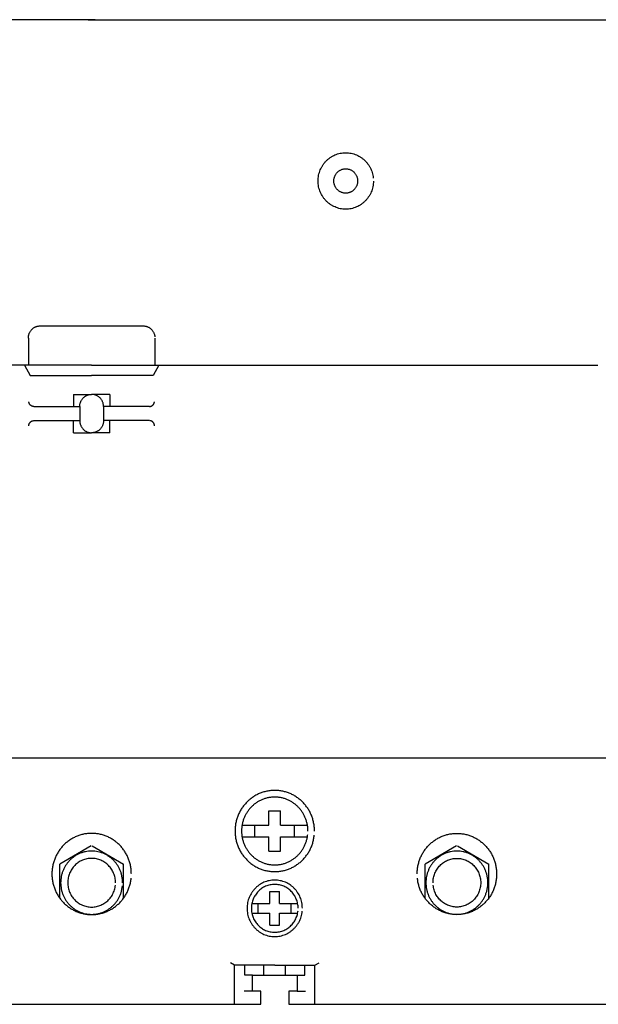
# Model space of a CAD drawing. Header units: centimetres. Extents: x -4250 to -484, y 169 to 6592.
# Tile 88 of 178: x -1125.38 to -1118.26, y 3245.32 to 3257.43. Entities that reach past the tile are written whole.
import ezdxf

# ---------------------------------------------------------------- set-up
doc = ezdxf.new("R2010")
doc.units = ezdxf.units.CM

# ---------------------------------------------------------------- blocks, each defined once
blk = doc.blocks.new('259113')
at = {"color": 0}
for p, q in [((7.543, 15.615), (0.912, 15.615)), ((7.457, 15.615), (14.088, 15.615)), ((6.853, 11.847), (6.868, 11.848)), ((6.868, 11.848), (8.132, 11.848)), ((6.722, 11.698), (6.722, 11.366)), ((8.279, 11.698), (8.279, 11.366)), ((7.5, 11.366), (1.274, 11.366)), ((6.673, 11.366), (6.742, 11.237)), ((7.5, 11.366), (13.726, 11.366)), ((8.327, 11.366), (8.258, 11.237)), ((6.742, 11.237), (7.5, 11.237)), ((8.258, 11.237), (7.5, 11.237)), ((7.276, 11.005), (7.5, 11.005)), ((7.276, 11.005), (7.276, 10.858)), ((7.724, 11.005), (7.5, 11.005)), ((7.724, 11.005), (7.724, 10.858)), ((6.79, 10.855), (7.353, 10.855)), ((7.353, 10.855), (7.353, 10.682)), ((7.647, 10.855), (7.647, 10.682)), ((8.21, 10.855), (7.647, 10.855)), ((6.79, 10.682), (7.353, 10.682)), ((7.276, 10.532), (7.276, 10.679)), ((8.21, 10.682), (7.647, 10.682)), ((7.724, 10.532), (7.724, 10.679)), ((7.276, 10.532), (7.5, 10.532)), ((7.724, 10.532), (7.5, 10.532)), ((0.647, 6.531), (14.353, 6.531)), ((9.681, 5.882), (9.825, 5.882)), ((9.681, 5.703), (9.681, 5.882)), ((9.825, 5.703), (9.825, 5.882)), ((9.351, 5.706), (9.681, 5.706)), ((9.509, 5.559), (9.509, 5.706)), ((9.825, 5.706), (10.154, 5.706)), ((9.996, 5.559), (9.996, 5.706)), ((9.351, 5.559), (9.681, 5.559)), ((9.681, 5.383), (9.681, 5.562)), ((9.825, 5.383), (9.825, 5.562)), ((9.825, 5.559), (10.154, 5.559)), ((7.493, 5.45), (7.109, 5.223)), ((7.507, 5.45), (7.891, 5.223)), ((9.681, 5.383), (9.825, 5.383)), ((11.987, 5.45), (11.602, 5.223)), ((12, 5.45), (12.385, 5.223)), ((7.109, 4.805), (7.109, 5.223)), ((7.891, 4.805), (7.891, 5.223)), ((11.602, 4.805), (11.602, 5.223)), ((12.385, 4.805), (12.385, 5.223)), ((9.693, 4.888), (9.813, 4.888)), ((9.693, 4.74), (9.693, 4.888)), ((9.813, 4.74), (9.813, 4.888)), ((9.477, 4.742), (9.693, 4.742)), ((9.55, 4.62), (9.55, 4.742)), ((9.813, 4.742), (10.034, 4.742)), ((9.956, 4.62), (9.956, 4.742)), ((9.471, 4.62), (9.693, 4.62)), ((9.693, 4.473), (9.693, 4.622)), ((9.813, 4.473), (9.813, 4.622)), ((9.813, 4.62), (10.034, 4.62)), ((9.693, 4.473), (9.813, 4.473)), ((9.259, 3.98), (9.207, 4.011)), ((10.247, 3.98), (10.298, 4.011)), ((9.753, 3.98), (9.259, 3.98)), ((9.259, 3.5), (9.259, 3.98)), ((9.383, 3.857), (9.383, 3.98)), ((9.62, 3.857), (9.62, 3.98)), ((9.753, 3.98), (10.247, 3.98)), ((9.885, 3.857), (9.885, 3.98)), ((10.122, 3.857), (10.122, 3.98)), ((10.247, 3.5), (10.247, 3.98)), ((9.478, 3.857), (9.383, 3.857)), ((10.027, 3.857), (10.122, 3.857)), ((9.478, 3.663), (9.375, 3.663)), ((10.027, 3.663), (10.13, 3.663))]:
    blk.add_line(p, q, dxfattribs=at)
at = {"color": 254}
for p, q in [((9.478, 3.663), (9.478, 3.857)), ((9.478, 3.857), (10.027, 3.857)), ((10.027, 3.857), (10.027, 3.663)), ((9.582, 3.663), (9.478, 3.663)), ((9.582, 3.5), (9.582, 3.663)), ((10.027, 3.663), (9.924, 3.663)), ((9.924, 3.663), (9.924, 3.5)), ((5.418, 3.5), (9.582, 3.5)), ((9.924, 3.5), (14.183, 3.5))]:
    blk.add_line(p, q, dxfattribs=at)
at = {"color": 0}
for points, knots in [([(10.966, 13.63), (10.966, 13.619), (10.965, 13.595), (10.96, 13.56), (10.952, 13.527), (10.94, 13.495), (10.926, 13.464), (10.908, 13.436), (10.889, 13.409), (10.867, 13.384), (10.843, 13.362), (10.816, 13.342), (10.788, 13.324), (10.758, 13.31), (10.727, 13.298), (10.694, 13.289), (10.661, 13.284), (10.626, 13.282), (10.591, 13.284), (10.558, 13.289), (10.525, 13.298), (10.494, 13.31), (10.464, 13.324), (10.436, 13.342), (10.409, 13.362), (10.385, 13.384), (10.363, 13.409), (10.344, 13.436), (10.327, 13.464), (10.312, 13.495), (10.301, 13.527), (10.292, 13.56), (10.287, 13.595), (10.285, 13.63), (10.287, 13.666), (10.292, 13.7), (10.301, 13.734), (10.312, 13.766), (10.327, 13.796), (10.344, 13.825), (10.363, 13.852), (10.385, 13.877), (10.409, 13.899), (10.436, 13.919), (10.464, 13.937), (10.493, 13.951), (10.525, 13.963), (10.558, 13.972), (10.591, 13.977), (10.626, 13.979), (10.661, 13.977), (10.694, 13.972), (10.727, 13.963), (10.759, 13.951), (10.788, 13.937), (10.816, 13.919), (10.843, 13.899), (10.867, 13.877), (10.889, 13.852), (10.909, 13.825), (10.926, 13.796), (10.94, 13.766), (10.951, 13.734), (10.96, 13.7), (10.963, 13.678), (10.964, 13.666)], [0, 0, 0, 0, 0.0031415, 0.0062123, 0.0092431, 0.0122351, 0.015204, 0.0181546, 0.0210995, 0.0240339, 0.0269711, 0.0299137, 0.0328656, 0.0358346, 0.0388265, 0.0418573, 0.0449281, 0.0480696, 0.0511954, 0.0542662, 0.0572894, 0.0602887, 0.0632541, 0.0662061, 0.0691454, 0.0720885, 0.0750149, 0.0779598, 0.0809084, 0.0838824, 0.0868717, 0.0899044, 0.0929752, 0.0961171, 0.0992473, 0.1023219, 0.105347, 0.1083437, 0.1113142, 0.1142662, 0.1172079, 0.120143, 0.1230782, 0.1260199, 0.1289699, 0.1319404, 0.1349357, 0.1379607, 0.1410315, 0.1441577, 0.1472997, 0.1503705, 0.1534032, 0.1563911, 0.1593651, 0.1623151, 0.16526, 0.1681893, 0.1711323, 0.1740741, 0.1770281, 0.1799935, 0.1829928, 0.186016, 0.1890906, 0.1890906, 0.1890906, 0.1890906]), ([(10.479, 13.63), (10.48, 13.625), (10.48, 13.615), (10.482, 13.6), (10.486, 13.586), (10.491, 13.572), (10.497, 13.559), (10.504, 13.547), (10.513, 13.535), (10.522, 13.524), (10.533, 13.515), (10.544, 13.506), (10.556, 13.498), (10.569, 13.492), (10.582, 13.487), (10.596, 13.483), (10.611, 13.481), (10.626, 13.48), (10.641, 13.481), (10.655, 13.483), (10.67, 13.487), (10.683, 13.492), (10.696, 13.498), (10.708, 13.506), (10.719, 13.515), (10.73, 13.524), (10.739, 13.535), (10.748, 13.547), (10.755, 13.559), (10.761, 13.572), (10.766, 13.586), (10.77, 13.6), (10.772, 13.615), (10.773, 13.63), (10.772, 13.646), (10.77, 13.661), (10.766, 13.675), (10.761, 13.689), (10.755, 13.702), (10.748, 13.714), (10.739, 13.726), (10.73, 13.737), (10.719, 13.746), (10.708, 13.755), (10.696, 13.763), (10.683, 13.769), (10.67, 13.774), (10.655, 13.778), (10.641, 13.78), (10.626, 13.781), (10.611, 13.78), (10.596, 13.778), (10.582, 13.774), (10.569, 13.769), (10.556, 13.762), (10.544, 13.755), (10.533, 13.746), (10.522, 13.737), (10.513, 13.726), (10.504, 13.714), (10.497, 13.702), (10.491, 13.689), (10.486, 13.675), (10.482, 13.661), (10.48, 13.646), (10.48, 13.636), (10.479, 13.63)], [0, 0, 0, 0, 0.00135225, 0.00267856, 0.0039839, 0.00527049, 0.00655591, 0.00782595, 0.00909445, 0.01035426, 0.01162784, 0.01289634, 0.01416843, 0.01544505, 0.01673804, 0.01803762, 0.01936393, 0.02070792, 0.02206372, 0.02339003, 0.02469342, 0.02598642, 0.02727013, 0.02854221, 0.02981072, 0.03107849, 0.03234626, 0.03361241, 0.0348845, 0.03616651, 0.03745582, 0.03875921, 0.04008552, 0.04143738, 0.04278138, 0.04410769, 0.04540726, 0.04670395, 0.04797886, 0.04925095, 0.0505171, 0.05179359, 0.05305339, 0.05432426, 0.05559635, 0.05688177, 0.05817205, 0.05947739, 0.0608037, 0.06215988, 0.06350427, 0.06483058, 0.06613211, 0.0674224, 0.06870073, 0.06997282, 0.07124368, 0.07250933, 0.07377791, 0.07504641, 0.07631646, 0.07759479, 0.07888877, 0.08019031, 0.08151662, 0.082861, 0.082861, 0.082861, 0.082861]), ([(6.722, 11.698), (6.722, 11.703), (6.722, 11.713), (6.724, 11.728), (6.728, 11.742), (6.733, 11.756), (6.739, 11.769), (6.746, 11.782), (6.755, 11.793), (6.764, 11.804), (6.775, 11.814), (6.786, 11.822), (6.798, 11.83), (6.811, 11.836), (6.824, 11.841), (6.839, 11.845), (6.848, 11.846), (6.853, 11.847)], [0, 0, 0, 0, 0.00134832, 0.00267463, 0.00397616, 0.00527014, 0.00654848, 0.00781852, 0.00908703, 0.01035267, 0.01161832, 0.01288683, 0.01415891, 0.01543725, 0.01672753, 0.01802906, 0.01935537, 0.01935537, 0.01935537, 0.01935537]), ([(8.132, 11.848), (8.137, 11.848), (8.147, 11.847), (8.162, 11.845), (8.176, 11.841), (8.189, 11.836), (8.202, 11.83), (8.214, 11.822), (8.225, 11.814), (8.236, 11.804), (8.245, 11.793), (8.254, 11.782), (8.261, 11.769), (8.267, 11.756), (8.272, 11.742), (8.276, 11.728), (8.277, 11.718), (8.278, 11.713)], [0, 0, 0, 0, 0.00135618, 0.00268249, 0.00398784, 0.00527442, 0.00655629, 0.00782502, 0.00909352, 0.01035333, 0.01162691, 0.01289306, 0.01416514, 0.01544005, 0.01673674, 0.01803632, 0.01936263, 0.01936263, 0.01936263, 0.01936263]), ([(6.79, 10.855), (6.788, 10.855), (6.784, 10.855), (6.778, 10.856), (6.772, 10.858), (6.766, 10.86), (6.76, 10.862), (6.755, 10.866), (6.75, 10.869), (6.746, 10.874), (6.741, 10.878), (6.738, 10.883), (6.735, 10.889), (6.732, 10.894), (6.73, 10.9), (6.728, 10.906), (6.728, 10.911), (6.727, 10.913)], [0, 0, 0, 0, 0.000579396, 0.001152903, 0.001713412, 0.002273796, 0.002819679, 0.003372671, 0.003915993, 0.004470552, 0.005008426, 0.005559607, 0.006107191, 0.006663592, 0.007215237, 0.007780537, 0.008354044, 0.008354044, 0.008354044, 0.008354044]), ([(7.353, 10.855), (7.354, 10.86), (7.354, 10.87), (7.356, 10.885), (7.36, 10.899), (7.365, 10.913), (7.371, 10.926), (7.378, 10.939), (7.387, 10.95), (7.396, 10.961), (7.407, 10.971), (7.418, 10.979), (7.43, 10.987), (7.443, 10.993), (7.456, 10.998), (7.47, 11.002), (7.48, 11.003), (7.485, 11.004)], [0, 0, 0, 0, 0.00134832, 0.00267463, 0.00397616, 0.00526644, 0.00654478, 0.00781482, 0.00908333, 0.01034897, 0.01161462, 0.01288313, 0.01415317, 0.0154315, 0.01672045, 0.01802198, 0.01934829, 0.01934829, 0.01934829, 0.01934829]), ([(7.647, 10.855), (7.646, 10.86), (7.646, 10.87), (7.644, 10.885), (7.64, 10.899), (7.635, 10.913), (7.629, 10.926), (7.622, 10.939), (7.613, 10.95), (7.604, 10.961), (7.593, 10.971), (7.582, 10.979), (7.57, 10.987), (7.557, 10.993), (7.544, 10.998), (7.53, 11.002), (7.52, 11.003), (7.515, 11.004)], [0, 0, 0, 0, 0.00134793, 0.00267424, 0.00397382, 0.00526681, 0.00654172, 0.00781381, 0.00907996, 0.01035353, 0.01161334, 0.01288184, 0.01415189, 0.01543731, 0.01672625, 0.01803159, 0.0193579, 0.0193579, 0.0193579, 0.0193579]), ([(8.21, 10.855), (8.212, 10.855), (8.216, 10.855), (8.223, 10.856), (8.229, 10.858), (8.234, 10.86), (8.24, 10.862), (8.245, 10.866), (8.25, 10.869), (8.255, 10.874), (8.259, 10.878), (8.262, 10.883), (8.266, 10.889), (8.268, 10.894), (8.27, 10.9), (8.272, 10.906), (8.272, 10.911), (8.273, 10.913)], [0, 0, 0, 0, 0.000591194, 0.001164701, 0.001729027, 0.002282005, 0.002834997, 0.003384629, 0.003931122, 0.004477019, 0.005022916, 0.005569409, 0.006119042, 0.006672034, 0.007225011, 0.007789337, 0.008362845, 0.008362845, 0.008362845, 0.008362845]), ([(6.727, 10.618), (6.727, 10.62), (6.727, 10.624), (6.728, 10.631), (6.73, 10.637), (6.732, 10.643), (6.735, 10.648), (6.738, 10.654), (6.742, 10.659), (6.745, 10.663), (6.75, 10.667), (6.755, 10.671), (6.76, 10.674), (6.766, 10.677), (6.772, 10.679), (6.778, 10.681), (6.782, 10.681), (6.784, 10.682)], [0, 0, 0, 0, 0.000575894, 0.001149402, 0.001710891, 0.002266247, 0.002815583, 0.003363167, 0.003911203, 0.004457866, 0.005004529, 0.005550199, 0.006101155, 0.006650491, 0.00720956, 0.00777105, 0.008344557, 0.008344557, 0.008344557, 0.008344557]), ([(7.353, 10.682), (7.354, 10.677), (7.354, 10.667), (7.356, 10.652), (7.36, 10.638), (7.365, 10.624), (7.371, 10.611), (7.378, 10.598), (7.387, 10.587), (7.396, 10.576), (7.407, 10.566), (7.418, 10.558), (7.43, 10.55), (7.443, 10.544), (7.456, 10.539), (7.471, 10.535), (7.48, 10.534), (7.485, 10.533)], [0, 0, 0, 0, 0.00135225, 0.00267856, 0.0039839, 0.00527049, 0.00655236, 0.00781904, 0.00908754, 0.01034735, 0.01162093, 0.01288708, 0.01415916, 0.01543578, 0.01672878, 0.01802835, 0.01935466, 0.01935466, 0.01935466, 0.01935466]), ([(7.647, 10.682), (7.646, 10.677), (7.646, 10.667), (7.644, 10.652), (7.64, 10.638), (7.635, 10.624), (7.629, 10.611), (7.622, 10.598), (7.613, 10.587), (7.604, 10.576), (7.594, 10.566), (7.582, 10.558), (7.57, 10.55), (7.557, 10.544), (7.544, 10.539), (7.53, 10.535), (7.52, 10.534), (7.515, 10.533)], [0, 0, 0, 0, 0.00135186, 0.00267817, 0.00398157, 0.00527087, 0.00654933, 0.00781805, 0.0090842, 0.01035198, 0.01161975, 0.0128859, 0.01415798, 0.0154417, 0.01673469, 0.01803808, 0.01936439, 0.01936439, 0.01936439, 0.01936439]), ([(8.273, 10.618), (8.273, 10.62), (8.273, 10.624), (8.272, 10.631), (8.27, 10.637), (8.268, 10.643), (8.266, 10.648), (8.262, 10.654), (8.259, 10.659), (8.255, 10.663), (8.25, 10.667), (8.245, 10.671), (8.24, 10.674), (8.235, 10.677), (8.229, 10.679), (8.223, 10.681), (8.218, 10.681), (8.216, 10.682)], [0, 0, 0, 0, 0.000575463, 0.001148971, 0.00170948, 0.002266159, 0.002812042, 0.003361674, 0.003904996, 0.004459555, 0.004997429, 0.005546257, 0.00609384, 0.006650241, 0.007201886, 0.007767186, 0.008340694, 0.008340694, 0.008340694, 0.008340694]), ([(10.241, 5.632), (10.241, 5.649), (10.24, 5.683), (10.232, 5.733), (10.22, 5.781), (10.204, 5.827), (10.183, 5.871), (10.159, 5.912), (10.13, 5.951), (10.099, 5.986), (10.064, 6.018), (10.026, 6.047), (9.986, 6.072), (9.943, 6.094), (9.898, 6.11), (9.851, 6.123), (9.802, 6.13), (9.753, 6.133), (9.703, 6.13), (9.654, 6.123), (9.607, 6.11), (9.562, 6.094), (9.52, 6.072), (9.479, 6.047), (9.442, 6.018), (9.407, 5.986), (9.375, 5.951), (9.347, 5.912), (9.322, 5.871), (9.302, 5.827), (9.285, 5.781), (9.273, 5.733), (9.266, 5.683), (9.263, 5.632), (9.266, 5.582), (9.273, 5.532), (9.285, 5.484), (9.302, 5.438), (9.322, 5.394), (9.347, 5.353), (9.375, 5.314), (9.407, 5.279), (9.441, 5.246), (9.479, 5.217), (9.52, 5.192), (9.562, 5.171), (9.607, 5.154), (9.654, 5.142), (9.703, 5.135), (9.753, 5.132), (9.802, 5.135), (9.851, 5.142), (9.898, 5.154), (9.943, 5.171), (9.986, 5.192), (10.026, 5.218), (10.064, 5.246), (10.099, 5.279), (10.13, 5.314), (10.159, 5.353), (10.183, 5.394), (10.204, 5.438), (10.22, 5.484), (10.232, 5.532), (10.237, 5.565), (10.239, 5.581)], [0, 0, 0, 0, 0.0044977, 0.0089143, 0.0132628, 0.0175686, 0.0218282, 0.0260752, 0.0303027, 0.0345279, 0.0387392, 0.0429691, 0.0472074, 0.0514775, 0.0557769, 0.0601312, 0.0645477, 0.0690576, 0.0735518, 0.0779645, 0.0823073, 0.0866104, 0.0908734, 0.095115, 0.099345, 0.1035621, 0.1077793, 0.1120093, 0.1162542, 0.1205172, 0.1248217, 0.1291721, 0.1335887, 0.1380868, 0.1425928, 0.1470055, 0.1513598, 0.1556568, 0.1599269, 0.1641651, 0.168395, 0.1726064, 0.1768315, 0.1810567, 0.1853004, 0.18956, 0.1938658, 0.1982066, 0.2026193, 0.2071131, 0.2116226, 0.2160392, 0.2203915, 0.2246936, 0.2289603, 0.2332006, 0.2374258, 0.2416451, 0.2458644, 0.2500919, 0.2543322, 0.2585989, 0.2628973, 0.2672496, 0.2716623, 0.2716623, 0.2716623, 0.2716623]), ([(10.161, 5.632), (10.16, 5.647), (10.16, 5.675), (10.153, 5.716), (10.143, 5.757), (10.129, 5.795), (10.112, 5.832), (10.092, 5.866), (10.068, 5.898), (10.042, 5.928), (10.013, 5.955), (9.981, 5.979), (9.947, 6), (9.912, 6.018), (9.874, 6.032), (9.835, 6.042), (9.794, 6.048), (9.753, 6.05), (9.711, 6.048), (9.67, 6.042), (9.631, 6.032), (9.594, 6.018), (9.558, 6), (9.524, 5.979), (9.493, 5.955), (9.464, 5.928), (9.437, 5.898), (9.414, 5.866), (9.393, 5.832), (9.376, 5.795), (9.362, 5.757), (9.352, 5.716), (9.346, 5.675), (9.344, 5.632), (9.346, 5.59), (9.352, 5.548), (9.362, 5.508), (9.376, 5.47), (9.393, 5.433), (9.414, 5.399), (9.437, 5.367), (9.464, 5.337), (9.493, 5.31), (9.524, 5.286), (9.558, 5.265), (9.594, 5.247), (9.631, 5.233), (9.67, 5.223), (9.711, 5.217), (9.753, 5.215), (9.794, 5.217), (9.835, 5.223), (9.874, 5.233), (9.912, 5.247), (9.947, 5.265), (9.981, 5.286), (10.013, 5.31), (10.042, 5.337), (10.068, 5.367), (10.092, 5.399), (10.112, 5.433), (10.129, 5.47), (10.143, 5.508), (10.153, 5.548), (10.157, 5.576), (10.159, 5.59)], [0, 0, 0, 0, 0.0037565, 0.0074442, 0.0110775, 0.0146746, 0.0182351, 0.0217772, 0.025304, 0.0288353, 0.0323554, 0.0358853, 0.0394241, 0.0429951, 0.0465834, 0.0502177, 0.0539054, 0.0576741, 0.0614271, 0.0651148, 0.0687453, 0.0723373, 0.0759012, 0.0794433, 0.0829701, 0.0864961, 0.0900194, 0.0935462, 0.0970883, 0.1006522, 0.1042479, 0.1078822, 0.1115699, 0.1153269, 0.1190917, 0.1227755, 0.1264097, 0.1299981, 0.1335655, 0.1371043, 0.1406311, 0.1441456, 0.1476769, 0.1512037, 0.1547458, 0.1583063, 0.1618997, 0.1655292, 0.1692175, 0.1729701, 0.1767384, 0.1804267, 0.18406, 0.1876496, 0.1912173, 0.194756, 0.1982859, 0.2018114, 0.2053339, 0.2088607, 0.2123994, 0.2159635, 0.2195531, 0.2231865, 0.2268703, 0.2268703, 0.2268703, 0.2268703]), ([(7.989, 5.104), (7.988, 5.121), (7.987, 5.155), (7.98, 5.204), (7.968, 5.252), (7.951, 5.298), (7.931, 5.342), (7.906, 5.383), (7.878, 5.422), (7.846, 5.458), (7.811, 5.49), (7.774, 5.519), (7.733, 5.544), (7.691, 5.565), (7.645, 5.582), (7.598, 5.594), (7.55, 5.602), (7.5, 5.604), (7.45, 5.602), (7.402, 5.594), (7.355, 5.582), (7.31, 5.565), (7.267, 5.544), (7.227, 5.519), (7.189, 5.49), (7.154, 5.458), (7.123, 5.422), (7.094, 5.384), (7.07, 5.342), (7.049, 5.298), (7.033, 5.252), (7.021, 5.204), (7.013, 5.155), (7.011, 5.104), (7.013, 5.053), (7.021, 5.003), (7.033, 4.955), (7.049, 4.909), (7.07, 4.865), (7.094, 4.824), (7.123, 4.786), (7.154, 4.75), (7.189, 4.718), (7.227, 4.689), (7.267, 4.664), (7.31, 4.643), (7.355, 4.626), (7.402, 4.614), (7.45, 4.606), (7.5, 4.603), (7.55, 4.606), (7.598, 4.614), (7.645, 4.626), (7.69, 4.643), (7.733, 4.664), (7.774, 4.689), (7.811, 4.718), (7.846, 4.75), (7.878, 4.785), (7.906, 4.824), (7.931, 4.865), (7.951, 4.909), (7.968, 4.955), (7.98, 5.003), (7.984, 5.036), (7.986, 5.053)], [0, 0, 0, 0, 0.0044938, 0.0089103, 0.0132551, 0.0175608, 0.0218204, 0.0260641, 0.0302885, 0.0345136, 0.038725, 0.0429549, 0.0471931, 0.0514632, 0.0557626, 0.0601169, 0.0645334, 0.0690434, 0.0735376, 0.0779502, 0.0822931, 0.0865961, 0.0908592, 0.0951008, 0.0993307, 0.1035479, 0.1077651, 0.1119918, 0.1162334, 0.1204965, 0.1248009, 0.1291475, 0.1335641, 0.1380583, 0.1425682, 0.1469848, 0.1513391, 0.1556398, 0.1599099, 0.1641481, 0.168378, 0.1725894, 0.1768145, 0.1810421, 0.1852857, 0.1895453, 0.1938511, 0.198192, 0.2026047, 0.2070985, 0.211608, 0.2160245, 0.2203769, 0.2246789, 0.2289456, 0.2331859, 0.2374135, 0.2416328, 0.2458521, 0.2500796, 0.2543199, 0.2585866, 0.2628887, 0.267241, 0.2716576, 0.2716576, 0.2716576, 0.2716576]), ([(11.505, 5.104), (11.505, 5.121), (11.506, 5.155), (11.514, 5.204), (11.526, 5.252), (11.542, 5.298), (11.563, 5.342), (11.588, 5.384), (11.616, 5.422), (11.647, 5.458), (11.682, 5.49), (11.72, 5.519), (11.76, 5.544), (11.803, 5.565), (11.848, 5.582), (11.895, 5.594), (11.944, 5.602), (11.993, 5.604), (12.043, 5.602), (12.092, 5.594), (12.139, 5.582), (12.184, 5.565), (12.227, 5.544), (12.267, 5.519), (12.305, 5.49), (12.34, 5.458), (12.371, 5.422), (12.399, 5.383), (12.424, 5.342), (12.444, 5.298), (12.461, 5.252), (12.473, 5.204), (12.48, 5.155), (12.483, 5.104), (12.48, 5.053), (12.473, 5.003), (12.461, 4.955), (12.444, 4.909), (12.424, 4.865), (12.399, 4.824), (12.371, 4.785), (12.339, 4.75), (12.305, 4.718), (12.267, 4.689), (12.227, 4.664), (12.184, 4.643), (12.139, 4.626), (12.092, 4.614), (12.043, 4.606), (11.993, 4.603), (11.944, 4.606), (11.895, 4.614), (11.848, 4.626), (11.803, 4.643), (11.76, 4.664), (11.72, 4.689), (11.682, 4.718), (11.647, 4.75), (11.616, 4.786), (11.588, 4.824), (11.563, 4.865), (11.542, 4.909), (11.526, 4.955), (11.514, 5.003), (11.51, 5.036), (11.507, 5.053)], [0, 0, 0, 0, 0.0044942, 0.0089107, 0.0132574, 0.0175605, 0.0218235, 0.0260651, 0.0302919, 0.0345091, 0.0387263, 0.0429562, 0.0471978, 0.0514608, 0.0557639, 0.0601105, 0.0645271, 0.0690213, 0.0735273, 0.0779438, 0.0822981, 0.0865938, 0.0908639, 0.0951055, 0.0993354, 0.1035468, 0.1077719, 0.1119963, 0.11624, 0.1204996, 0.1248067, 0.1291514, 0.1335679, 0.1380617, 0.1425713, 0.1469878, 0.1513401, 0.1556436, 0.1599103, 0.1641506, 0.1683781, 0.1725974, 0.1768167, 0.1810443, 0.1852879, 0.1895546, 0.193853, 0.1982053, 0.2026219, 0.2071275, 0.2116213, 0.2160378, 0.2203825, 0.2246883, 0.2289479, 0.2331916, 0.2374191, 0.2416442, 0.2458556, 0.2500855, 0.2543238, 0.2585939, 0.2628932, 0.2672475, 0.2716641, 0.2716641, 0.2716641, 0.2716641]), ([(7.881, 4.996), (7.881, 5.01), (7.88, 5.036), (7.874, 5.075), (7.865, 5.112), (7.852, 5.148), (7.836, 5.182), (7.817, 5.214), (7.795, 5.244), (7.77, 5.272), (7.743, 5.297), (7.713, 5.32), (7.682, 5.339), (7.649, 5.356), (7.613, 5.369), (7.577, 5.378), (7.539, 5.384), (7.5, 5.386), (7.461, 5.384), (7.423, 5.379), (7.387, 5.369), (7.352, 5.356), (7.318, 5.339), (7.287, 5.32), (7.257, 5.297), (7.23, 5.272), (7.206, 5.244), (7.183, 5.214), (7.164, 5.182), (7.148, 5.148), (7.135, 5.112), (7.126, 5.075), (7.12, 5.036), (7.118, 4.996), (7.12, 4.957), (7.126, 4.918), (7.135, 4.88), (7.148, 4.844), (7.164, 4.81), (7.184, 4.778), (7.206, 4.748), (7.23, 4.72), (7.257, 4.695), (7.287, 4.673), (7.318, 4.653), (7.352, 4.637), (7.387, 4.623), (7.423, 4.614), (7.461, 4.608), (7.5, 4.606), (7.539, 4.608), (7.577, 4.614), (7.613, 4.623), (7.649, 4.637), (7.682, 4.653), (7.713, 4.673), (7.743, 4.695), (7.77, 4.72), (7.795, 4.748), (7.817, 4.778), (7.836, 4.81), (7.852, 4.844), (7.865, 4.88), (7.874, 4.918), (7.877, 4.943), (7.879, 4.956)], [0, 0, 0, 0, 0.0035043, 0.0069453, 0.0103352, 0.0136931, 0.0170141, 0.0203266, 0.0236203, 0.0269146, 0.0301977, 0.0334945, 0.0368017, 0.0401332, 0.0434824, 0.0468808, 0.0503257, 0.0538422, 0.0573469, 0.0607879, 0.0641788, 0.0675353, 0.0708597, 0.0741702, 0.0774671, 0.0807561, 0.084045, 0.0873411, 0.0906516, 0.093976, 0.0973339, 0.1007247, 0.1041658, 0.1076704, 0.1111869, 0.1146319, 0.1180303, 0.1213808, 0.1247123, 0.1280195, 0.1313187, 0.1346018, 0.137896, 0.1411929, 0.1445054, 0.1478265, 0.1511844, 0.1545742, 0.1580152, 0.1615195, 0.1650356, 0.1684805, 0.171878, 0.1752285, 0.1785566, 0.1818658, 0.1851627, 0.1884511, 0.1917395, 0.1950364, 0.1983455, 0.2016737, 0.2050242, 0.2084216, 0.2118666, 0.2118666, 0.2118666, 0.2118666]), ([(11.612, 4.996), (11.613, 5.01), (11.613, 5.036), (11.619, 5.075), (11.629, 5.112), (11.642, 5.148), (11.658, 5.182), (11.677, 5.214), (11.699, 5.244), (11.724, 5.272), (11.751, 5.297), (11.78, 5.32), (11.812, 5.339), (11.845, 5.356), (11.88, 5.369), (11.917, 5.379), (11.955, 5.384), (11.993, 5.386), (12.032, 5.384), (12.07, 5.378), (12.107, 5.369), (12.142, 5.356), (12.175, 5.339), (12.207, 5.32), (12.236, 5.297), (12.263, 5.272), (12.288, 5.244), (12.31, 5.214), (12.329, 5.182), (12.345, 5.148), (12.358, 5.112), (12.367, 5.075), (12.373, 5.036), (12.375, 4.996), (12.373, 4.957), (12.367, 4.918), (12.358, 4.88), (12.345, 4.844), (12.329, 4.81), (12.31, 4.778), (12.288, 4.748), (12.263, 4.72), (12.236, 4.695), (12.207, 4.673), (12.175, 4.653), (12.142, 4.637), (12.107, 4.623), (12.07, 4.614), (12.032, 4.608), (11.993, 4.606), (11.955, 4.608), (11.917, 4.614), (11.88, 4.623), (11.845, 4.637), (11.812, 4.653), (11.78, 4.673), (11.751, 4.695), (11.724, 4.72), (11.699, 4.748), (11.677, 4.778), (11.658, 4.81), (11.642, 4.844), (11.629, 4.88), (11.619, 4.918), (11.613, 4.957), (11.613, 4.983), (11.612, 4.996)], [0, 0, 0, 0, 0.0035047, 0.0069457, 0.0103365, 0.0136944, 0.0170189, 0.0203294, 0.0236254, 0.0269144, 0.0302033, 0.0335002, 0.0368107, 0.0401351, 0.0434917, 0.0468825, 0.0503235, 0.0538282, 0.0573447, 0.0607896, 0.0641881, 0.0675372, 0.0708688, 0.0741759, 0.0774728, 0.0807559, 0.0840501, 0.0873438, 0.0906564, 0.0939774, 0.0973353, 0.1007251, 0.1041662, 0.1076704, 0.1111865, 0.1146315, 0.1180289, 0.1213794, 0.1247075, 0.1280167, 0.1313136, 0.134602, 0.1378904, 0.1411873, 0.1444965, 0.1478246, 0.1511751, 0.1545725, 0.1580175, 0.1615336, 0.1650378, 0.1684789, 0.1718687, 0.1752266, 0.1785476, 0.1818602, 0.185157, 0.1884513, 0.1917344, 0.1950336, 0.1983407, 0.2016723, 0.2050228, 0.2084212, 0.2118662, 0.2153826, 0.2153826, 0.2153826, 0.2153826]), ([(7.793, 4.996), (7.793, 5.006), (7.792, 5.027), (7.788, 5.057), (7.781, 5.085), (7.771, 5.113), (7.758, 5.139), (7.744, 5.164), (7.727, 5.187), (7.708, 5.208), (7.687, 5.228), (7.664, 5.245), (7.64, 5.26), (7.614, 5.273), (7.587, 5.283), (7.559, 5.29), (7.53, 5.295), (7.5, 5.296), (7.47, 5.295), (7.441, 5.29), (7.413, 5.283), (7.386, 5.273), (7.36, 5.26), (7.336, 5.245), (7.313, 5.228), (7.292, 5.209), (7.274, 5.187), (7.257, 5.164), (7.242, 5.139), (7.229, 5.113), (7.22, 5.085), (7.212, 5.057), (7.208, 5.027), (7.206, 4.996), (7.208, 4.966), (7.212, 4.936), (7.22, 4.907), (7.229, 4.879), (7.242, 4.853), (7.257, 4.828), (7.274, 4.805), (7.292, 4.784), (7.313, 4.765), (7.336, 4.747), (7.36, 4.732), (7.386, 4.72), (7.413, 4.709), (7.441, 4.702), (7.47, 4.697), (7.5, 4.696), (7.53, 4.697), (7.559, 4.702), (7.587, 4.709), (7.614, 4.72), (7.64, 4.732), (7.664, 4.747), (7.687, 4.764), (7.708, 4.784), (7.727, 4.805), (7.744, 4.828), (7.758, 4.853), (7.771, 4.879), (7.781, 4.907), (7.788, 4.936), (7.791, 4.956), (7.792, 4.966)], [0, 0, 0, 0, 0.002696, 0.0053448, 0.0079497, 0.0105366, 0.0130917, 0.0156393, 0.0181731, 0.0207121, 0.0232372, 0.0257742, 0.0283164, 0.0308819, 0.0334588, 0.0360771, 0.0387258, 0.0414341, 0.0441266, 0.0467753, 0.0493822, 0.0519628, 0.0545212, 0.0570667, 0.0596006, 0.0621316, 0.0646626, 0.0671965, 0.069742, 0.0723022, 0.0748878, 0.0774947, 0.0801434, 0.0828398, 0.0855481, 0.0881968, 0.0908113, 0.0933895, 0.0959568, 0.0984989, 0.1010359, 0.1035582, 0.1060945, 0.108626, 0.1111735, 0.1137286, 0.1163119, 0.1189168, 0.1215655, 0.1242576, 0.1269654, 0.1296142, 0.1322305, 0.1348101, 0.1373723, 0.1399164, 0.1424511, 0.1449816, 0.1475118, 0.1500488, 0.152593, 0.1551551, 0.1577347, 0.1603473, 0.162996, 0.162996, 0.162996, 0.162996]), ([(11.7, 4.996), (11.701, 5.006), (11.701, 5.027), (11.706, 5.057), (11.713, 5.085), (11.723, 5.113), (11.735, 5.139), (11.75, 5.164), (11.767, 5.187), (11.786, 5.209), (11.807, 5.228), (11.829, 5.245), (11.854, 5.26), (11.879, 5.273), (11.906, 5.283), (11.934, 5.29), (11.964, 5.295), (11.993, 5.296), (12.023, 5.295), (12.052, 5.29), (12.081, 5.283), (12.108, 5.273), (12.133, 5.26), (12.158, 5.245), (12.18, 5.228), (12.201, 5.208), (12.22, 5.187), (12.237, 5.164), (12.252, 5.139), (12.264, 5.113), (12.274, 5.085), (12.281, 5.057), (12.286, 5.027), (12.287, 4.996), (12.286, 4.966), (12.281, 4.936), (12.274, 4.907), (12.264, 4.879), (12.252, 4.853), (12.237, 4.828), (12.22, 4.805), (12.201, 4.784), (12.18, 4.764), (12.158, 4.747), (12.133, 4.732), (12.108, 4.72), (12.081, 4.709), (12.052, 4.702), (12.023, 4.697), (11.993, 4.696), (11.964, 4.697), (11.934, 4.702), (11.906, 4.709), (11.879, 4.72), (11.854, 4.732), (11.829, 4.747), (11.807, 4.765), (11.786, 4.784), (11.767, 4.805), (11.75, 4.828), (11.735, 4.853), (11.723, 4.879), (11.713, 4.907), (11.706, 4.936), (11.703, 4.956), (11.702, 4.966)], [0, 0, 0, 0, 0.0026964, 0.0053452, 0.007952, 0.0105376, 0.0130979, 0.0156434, 0.0181772, 0.0207082, 0.0232392, 0.0257762, 0.0283217, 0.0308802, 0.0334608, 0.0360677, 0.0387164, 0.0414089, 0.0441132, 0.0467619, 0.0493764, 0.0519533, 0.0545189, 0.057061, 0.059598, 0.0621232, 0.0646621, 0.067196, 0.0697435, 0.0722986, 0.0748869, 0.0774918, 0.0801405, 0.0828366, 0.0855444, 0.0881932, 0.0908057, 0.0933866, 0.0959488, 0.098493, 0.10103, 0.1035602, 0.1060907, 0.1086253, 0.1111695, 0.1137317, 0.1163112, 0.1189238, 0.1215725, 0.1242764, 0.1269685, 0.1296173, 0.1322222, 0.1348054, 0.1373605, 0.139908, 0.1424427, 0.144979, 0.1475013, 0.1500383, 0.1525804, 0.1551477, 0.1577259, 0.1603404, 0.1629891, 0.1629891, 0.1629891, 0.1629891]), ([(10.093, 4.681), (10.092, 4.693), (10.092, 4.716), (10.086, 4.751), (10.078, 4.784), (10.067, 4.816), (10.052, 4.847), (10.035, 4.875), (10.016, 4.902), (9.994, 4.927), (9.969, 4.949), (9.943, 4.97), (9.915, 4.987), (9.885, 5.002), (9.854, 5.013), (9.821, 5.022), (9.787, 5.027), (9.753, 5.029), (9.718, 5.027), (9.684, 5.022), (9.651, 5.013), (9.62, 5.002), (9.59, 4.987), (9.562, 4.97), (9.536, 4.949), (9.512, 4.927), (9.49, 4.902), (9.47, 4.875), (9.453, 4.847), (9.439, 4.816), (9.427, 4.784), (9.419, 4.751), (9.414, 4.716), (9.412, 4.681), (9.414, 4.645), (9.419, 4.611), (9.427, 4.577), (9.439, 4.545), (9.453, 4.515), (9.47, 4.486), (9.49, 4.459), (9.512, 4.435), (9.536, 4.412), (9.562, 4.392), (9.59, 4.374), (9.62, 4.36), (9.651, 4.348), (9.684, 4.34), (9.718, 4.334), (9.753, 4.333), (9.787, 4.334), (9.821, 4.34), (9.854, 4.348), (9.885, 4.36), (9.915, 4.374), (9.943, 4.392), (9.969, 4.412), (9.993, 4.435), (10.016, 4.459), (10.035, 4.486), (10.052, 4.515), (10.067, 4.545), (10.078, 4.577), (10.087, 4.611), (10.09, 4.634), (10.091, 4.645)], [0, 0, 0, 0, 0.0031298, 0.0062005, 0.0092237, 0.012223, 0.0151884, 0.0181424, 0.0210841, 0.0240272, 0.0269565, 0.0299014, 0.0328513, 0.0358254, 0.0388146, 0.0418474, 0.0449181, 0.0480601, 0.0511863, 0.0542571, 0.0572822, 0.0602788, 0.0632493, 0.0661993, 0.069141, 0.0720761, 0.0750113, 0.077953, 0.080905, 0.0838755, 0.0868721, 0.0898972, 0.092968, 0.0960982, 0.0992362, 0.1023069, 0.1053359, 0.1083251, 0.1112992, 0.1142511, 0.117196, 0.1201224, 0.1230655, 0.1260072, 0.1289612, 0.1319266, 0.134926, 0.1379491, 0.1410199, 0.1441457, 0.1472872, 0.150358, 0.1533888, 0.1563808, 0.1593497, 0.1623037, 0.1652486, 0.1681858, 0.1711202, 0.1740651, 0.1770191, 0.179988, 0.18298, 0.1860069, 0.1890777, 0.1890777, 0.1890777, 0.1890777]), ([(10.04, 4.681), (10.04, 4.691), (10.04, 4.711), (10.035, 4.74), (10.028, 4.768), (10.018, 4.795), (10.006, 4.821), (9.992, 4.845), (9.975, 4.868), (9.956, 4.889), (9.936, 4.908), (9.914, 4.925), (9.89, 4.94), (9.865, 4.952), (9.838, 4.962), (9.811, 4.97), (9.782, 4.974), (9.753, 4.976), (9.723, 4.974), (9.695, 4.97), (9.667, 4.962), (9.64, 4.952), (9.615, 4.94), (9.591, 4.925), (9.569, 4.908), (9.549, 4.889), (9.53, 4.868), (9.514, 4.845), (9.499, 4.821), (9.487, 4.795), (9.477, 4.768), (9.47, 4.74), (9.466, 4.711), (9.464, 4.681), (9.466, 4.651), (9.47, 4.621), (9.477, 4.593), (9.487, 4.566), (9.499, 4.54), (9.514, 4.516), (9.53, 4.493), (9.549, 4.472), (9.569, 4.453), (9.592, 4.436), (9.615, 4.422), (9.641, 4.409), (9.667, 4.399), (9.695, 4.392), (9.723, 4.388), (9.753, 4.386), (9.782, 4.388), (9.811, 4.392), (9.838, 4.399), (9.865, 4.409), (9.89, 4.422), (9.914, 4.436), (9.936, 4.453), (9.956, 4.473), (9.975, 4.493), (9.992, 4.516), (10.006, 4.54), (10.018, 4.566), (10.028, 4.593), (10.035, 4.621), (10.038, 4.641), (10.039, 4.651)], [0, 0, 0, 0, 0.0026489, 0.0052497, 0.0078107, 0.0103465, 0.012854, 0.0153523, 0.0178389, 0.0203305, 0.0228082, 0.0253004, 0.0277966, 0.0303146, 0.0328417, 0.0354075, 0.0380077, 0.0406688, 0.0433141, 0.0459143, 0.0484725, 0.051007, 0.0535179, 0.0560175, 0.0585065, 0.0609901, 0.0634737, 0.0659627, 0.0684589, 0.0709698, 0.0735043, 0.0760663, 0.0786671, 0.0813164, 0.0839696, 0.0865704, 0.0891362, 0.0916633, 0.0941778, 0.096674, 0.0991661, 0.1016439, 0.1041354, 0.106622, 0.1091237, 0.1116312, 0.114167, 0.1167242, 0.119325, 0.12197, 0.1246306, 0.1272315, 0.1297963, 0.1323247, 0.1348393, 0.1373376, 0.1398274, 0.1423131, 0.1447988, 0.1472886, 0.1497868, 0.1522979, 0.1548263, 0.1573911, 0.159992, 0.159992, 0.159992, 0.159992])]:
    blk.add_open_spline(points, degree=3, knots=knots, dxfattribs=at)
at = {"flags": 1}
for tag, p in [('BD', (17.139, 8.562)), ('NK', (17.139, 7.102)), ('TYP', (17.139, 5.523)), ('PO', (17.139, 3.99))]:
    blk.add_attdef(tag, p, '', height=1, dxfattribs=at)

msp = doc.modelspace()

# ---------------------------------------------------------------- block references
msp.add_blockref('259113', (-1131.9958, 3241.8154))

doc.saveas('drawing.dxf')
